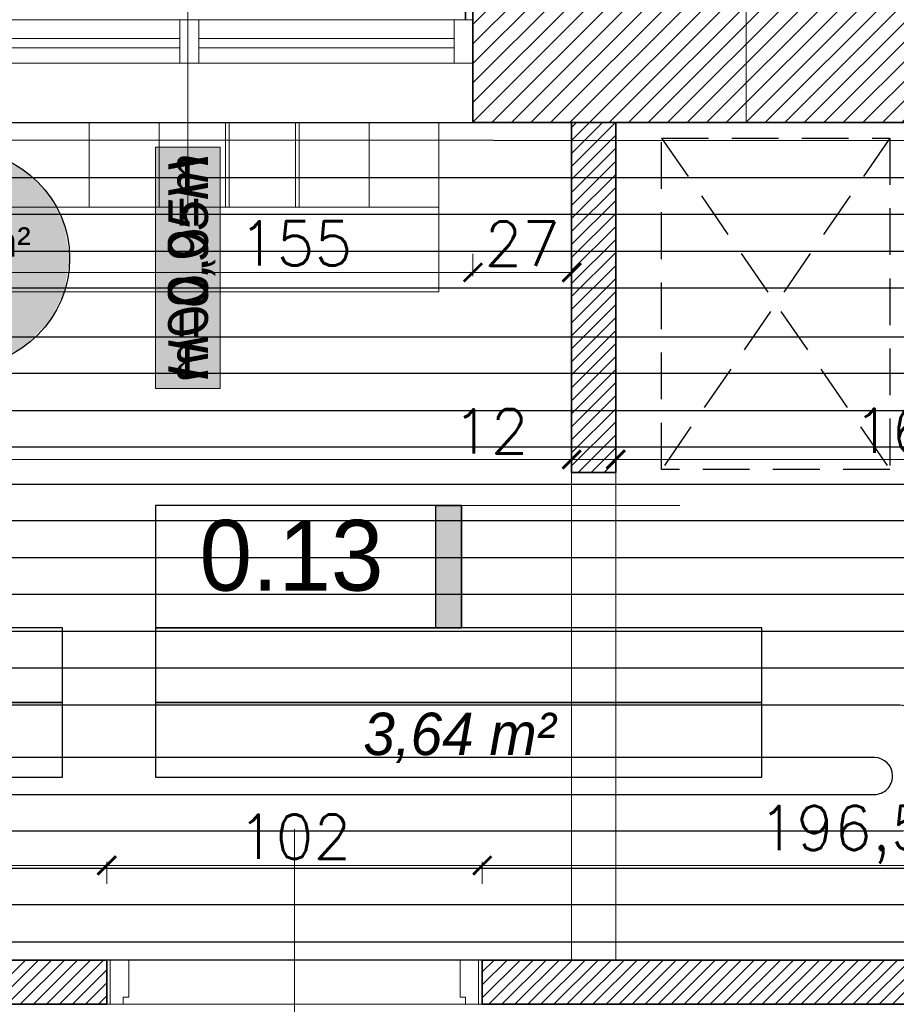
# Model space of a CAD drawing. Header units: millimetres. Extents: x -740 to 33545, y -26688 to 22494.
# Tile 159 of 256: x 10521 to 10759, y 10553 to 10820. Entities that reach past the tile are written whole.
import ezdxf
from ezdxf.enums import TextEntityAlignment as Align
from ezdxf.lldxf.tags import DXFTag

# ---------------------------------------------------------------- set-up
doc = ezdxf.new("R2010")
doc.units = ezdxf.units.MM
doc.header["$MEASUREMENT"] = 0
doc.linetypes.add('DASHED2', pattern=[9.525, 6.35, -3.175])
doc.layers.get('Defpoints').update_dxf_attribs({"color": 252})
for name, color, linetype in [('_I_EKO_PODKLAD 3', 252, 'Continuous'), ('stolarka', 252, 'Continuous'), ('tabelki opis', 252, 'Continuous')]:
    doc.layers.add(name, color=color, linetype=linetype)
for name, color, linetype, lineweight in [('A_istniejące ściany', 252, 'Continuous', 35), ('A_izolacja', 252, 'Continuous', 9), ('A_l.przerywana', 252, 'ICAD_ISO03W100', 9), ('A_opisy', 252, 'Continuous', 15), ('A_projektowane sciany', 252, 'Continuous', 35), ('A_wyposażenie', 252, 'Continuous', 9), ('A_ściany projektowane', 252, 'Continuous', 35), ('l.przerywana', 252, 'ICAD_ISO03W100', 5), ('l.wypełnien', 252, 'Continuous', 5), ('linia opisowa', 252, 'Continuous', 9), ('Nowe_820-G Rysunki Obrazki_Nr_pióra__1', 252, 'Continuous', 13), ('Nowe_820-G Rysunki Obrazki_Nr_pióra__23', 252, 'Continuous', 15), ('wymiarowanie', 252, 'Continuous', 9)]:
    doc.layers.add(name, color=color, linetype=linetype, lineweight=lineweight)
for name, color, linetype, lineweight, true_color in [('IS_Room (Automatic)', 7, 'Continuous', 25, 0x000000), ('IS_Strefa podłóg', 7, 'Continuous', 25, 0x008000), ('IS_Wężownica OChP', 7, 'Continuous', 25, 0x800080)]:
    doc.layers.add(name, color=color, linetype=linetype, lineweight=lineweight, true_color=true_color)
doc.styles.add('Arial_____', font='arial.ttf')
doc.styles.add('ARIALL', font='GOTHIC.TTF', dxfattribs={"height": 40})
doc.styles.add('styl2', font='simplex.shx')
tags = doc.linetypes.add('ICAD_ISO03W100', pattern=[30, 12, -18]).pattern_tags.tags
tags[6:7] = [DXFTag(74, 4), DXFTag(75, 0), DXFTag(340, '0'), DXFTag(46, 1.0), DXFTag(50, 0.0), DXFTag(44, 0.0), DXFTag(45, 0.0)]
tags[4:5] = [DXFTag(74, 4), DXFTag(75, 0), DXFTag(340, '0'), DXFTag(46, 1.0), DXFTag(50, 0.0), DXFTag(44, 0.0), DXFTag(45, 0.0)]
doc.dimstyles.new('Skala 1-50', dxfattribs={"dimtxt": 12, "dimasz": 5, "dimexe": 1, "dimexo": 1, "dimgap": 1.5, "dimtad": 1, "dimdec": 1, "dimrnd": 0.5, "dimtxsty": 'styl2', "dimblk": 'ARCHTICK', "dimcen": 5, "dimadec": 0, "dimazin": 0, "dimtfac": 1, "dimtdec": 1, "dimtmove": 1, "dimatfit": 3, "dimldrblk": 'ARCHTICK', "dimfxl": 0, "dimlwd": -1, "dimlwe": -1, "dimarcsym": 0})

# ---------------------------------------------------------------- blocks, each defined once
blk = doc.blocks.new('_ArchTick')
at = {"color": 0, "linetype": 'ByBlock', "const_width": 0.15}
blk.add_lwpolyline([(-0.5, -0.5), (0.5, 0.5)], dxfattribs=at)
blk = doc.blocks.new('*D2236')
at = {"layer": 'Defpoints', "color": 0}
for p in [(10670.47, 10729.71), (10292.43, 10720.98), (10670.47, 10700.5)]:
    blk.add_point(p, dxfattribs=at)
at = {"layer": 'wymiarowanie', "color": 0}
for p, q in [((10292.43, 10705.5), (10292.43, 10699.5)), ((10670.47, 10705.5), (10670.47, 10699.5)), ((10292.43, 10700.5), (10670.47, 10700.5))]:
    blk.add_line(p, q, dxfattribs=at)
at = {"layer": 'wymiarowanie', "color": 0, "xscale": 5, "yscale": 5, "zscale": 5, "rotation": 180}
blk.add_blockref('_ArchTick', (10292.43, 10700.5), dxfattribs=at)
at = {"layer": 'wymiarowanie', "color": 0, "xscale": 5, "yscale": 5, "zscale": 5}
blk.add_blockref('_ArchTick', (10670.47, 10700.5), dxfattribs=at)
at = {"layer": 'wymiarowanie', "color": 0, "insert": (10481.45, 10708.3), "char_height": 12, "attachment_point": 5, "style": 'styl2'}
blk.add_mtext('378', dxfattribs=at)
blk = doc.blocks.new('*D2237')
at = {"layer": 'Defpoints', "color": 0}
for p in [(10670.47, 10729.71), (10682.47, 10728.04), (10682.47, 10700.5)]:
    blk.add_point(p, dxfattribs=at)
at = {"layer": 'wymiarowanie', "color": 0}
for p, q in [((10670.47, 10705.5), (10670.47, 10699.5)), ((10682.47, 10705.5), (10682.47, 10699.5)), ((10670.47, 10700.5), (10639.24, 10700.5)), ((10670.47, 10700.5), (10682.47, 10700.5))]:
    blk.add_line(p, q, dxfattribs=at)
at = {"layer": 'wymiarowanie', "color": 0, "xscale": 5, "yscale": 5, "zscale": 5, "rotation": 180}
blk.add_blockref('_ArchTick', (10670.47, 10700.5), dxfattribs=at)
at = {"layer": 'wymiarowanie', "color": 0, "xscale": 5, "yscale": 5, "zscale": 5}
blk.add_blockref('_ArchTick', (10682.47, 10700.5), dxfattribs=at)
at = {"layer": 'wymiarowanie', "color": 0, "insert": (10648.49, 10708.15), "char_height": 12, "attachment_point": 5, "style": 'styl2'}
blk.add_mtext('12', dxfattribs=at)
blk = doc.blocks.new('*D2238')
at = {"layer": 'Defpoints', "color": 0}
for p in [(10682.47, 10728.04), (10842.47, 10722.7), (10842.47, 10700.5)]:
    blk.add_point(p, dxfattribs=at)
at = {"layer": 'wymiarowanie', "color": 0}
for p, q in [((10682.47, 10705.5), (10682.47, 10699.5)), ((10842.47, 10705.5), (10842.47, 10699.5)), ((10682.47, 10700.5), (10842.47, 10700.5))]:
    blk.add_line(p, q, dxfattribs=at)
at = {"layer": 'wymiarowanie', "color": 0, "xscale": 5, "yscale": 5, "zscale": 5, "rotation": 180}
blk.add_blockref('_ArchTick', (10682.47, 10700.5), dxfattribs=at)
at = {"layer": 'wymiarowanie', "color": 0, "xscale": 5, "yscale": 5, "zscale": 5}
blk.add_blockref('_ArchTick', (10842.47, 10700.5), dxfattribs=at)
at = {"layer": 'wymiarowanie', "color": 0, "insert": (10762.47, 10708.3), "char_height": 12, "attachment_point": 5, "style": 'styl2'}
blk.add_mtext('160', dxfattribs=at)
blk = doc.blocks.new('*D2591')
at = {"layer": 'Defpoints', "color": 0}
for p in [(10544.19, 10590.24), (10292.43, 10564.52), (10544.19, 10564.52)]:
    blk.add_point(p, dxfattribs=at)
at = {"layer": 'wymiarowanie', "color": 0}
for p, q in [((10292.43, 10585.24), (10292.43, 10591.24)), ((10292.43, 10590.24), (10544.19, 10590.24)), ((10544.19, 10585.24), (10544.19, 10591.24))]:
    blk.add_line(p, q, dxfattribs=at)
at = {"layer": 'wymiarowanie', "color": 0, "xscale": 5, "yscale": 5, "zscale": 5, "rotation": 180}
blk.add_blockref('_ArchTick', (10292.43, 10590.24), dxfattribs=at)
at = {"layer": 'wymiarowanie', "color": 0, "xscale": 5, "yscale": 5, "zscale": 5}
blk.add_blockref('_ArchTick', (10544.19, 10590.24), dxfattribs=at)
at = {"layer": 'wymiarowanie', "color": 0, "insert": (10418.31, 10598.04), "char_height": 12, "attachment_point": 5, "style": 'styl2'}
blk.add_mtext('252', dxfattribs=at)
blk = doc.blocks.new('*D2592')
at = {"layer": 'Defpoints', "color": 0}
for p in [(10646.19, 10590.24), (10544.19, 10564.52), (10646.19, 10564.52)]:
    blk.add_point(p, dxfattribs=at)
at = {"layer": 'wymiarowanie', "color": 0}
for p, q in [((10544.19, 10585.24), (10544.19, 10591.24)), ((10544.19, 10590.24), (10646.19, 10590.24)), ((10646.19, 10585.24), (10646.19, 10591.24))]:
    blk.add_line(p, q, dxfattribs=at)
at = {"layer": 'wymiarowanie', "color": 0, "xscale": 5, "yscale": 5, "zscale": 5, "rotation": 180}
blk.add_blockref('_ArchTick', (10544.19, 10590.24), dxfattribs=at)
at = {"layer": 'wymiarowanie', "color": 0, "xscale": 5, "yscale": 5, "zscale": 5}
blk.add_blockref('_ArchTick', (10646.19, 10590.24), dxfattribs=at)
at = {"layer": 'wymiarowanie', "color": 0, "insert": (10595.19, 10598.04), "char_height": 12, "attachment_point": 5, "style": 'styl2'}
blk.add_mtext('102', dxfattribs=at)
blk = doc.blocks.new('*D2593')
at = {"layer": 'Defpoints', "color": 0}
for p in [(10842.47, 10590.24), (10646.19, 10564.52), (10842.47, 10564.52)]:
    blk.add_point(p, dxfattribs=at)
at = {"layer": 'wymiarowanie', "color": 0}
for p, q in [((10646.19, 10585.24), (10646.19, 10591.24)), ((10646.19, 10590.24), (10842.47, 10590.24)), ((10842.47, 10585.24), (10842.47, 10591.24))]:
    blk.add_line(p, q, dxfattribs=at)
at = {"layer": 'wymiarowanie', "color": 0, "xscale": 5, "yscale": 5, "zscale": 5, "rotation": 180}
blk.add_blockref('_ArchTick', (10646.19, 10590.24), dxfattribs=at)
at = {"layer": 'wymiarowanie', "color": 0, "xscale": 5, "yscale": 5, "zscale": 5}
blk.add_blockref('_ArchTick', (10842.47, 10590.24), dxfattribs=at)
at = {"layer": 'wymiarowanie', "color": 0, "insert": (10744.33, 10598.58), "char_height": 12, "attachment_point": 5, "style": 'styl2'}
blk.add_mtext('196,5', dxfattribs=at)
blk = doc.blocks.new('*D2598')
at = {"layer": 'Defpoints', "color": 0}
for p in [(10488.71, 10774.55), (10643.65, 10774.55), (10643.65, 10751.3)]:
    blk.add_point(p, dxfattribs=at)
at = {"layer": 'wymiarowanie', "color": 0}
for p, q in [((10488.71, 10756.3), (10488.71, 10750.3)), ((10643.65, 10756.3), (10643.65, 10750.3)), ((10488.71, 10751.3), (10643.65, 10751.3))]:
    blk.add_line(p, q, dxfattribs=at)
at = {"layer": 'wymiarowanie', "color": 0, "xscale": 5, "yscale": 5, "zscale": 5, "rotation": 180}
blk.add_blockref('_ArchTick', (10488.71, 10751.3), dxfattribs=at)
at = {"layer": 'wymiarowanie', "color": 0, "xscale": 5, "yscale": 5, "zscale": 5}
blk.add_blockref('_ArchTick', (10643.65, 10751.3), dxfattribs=at)
at = {"layer": 'wymiarowanie', "color": 0, "insert": (10595.47, 10759.2), "char_height": 12, "attachment_point": 5, "style": 'styl2'}
blk.add_mtext('155', dxfattribs=at)
blk = doc.blocks.new('*D2599')
at = {"layer": 'Defpoints', "color": 0}
for p in [(10643.65, 10774.55), (10670.47, 10774.55), (10670.47, 10751.3)]:
    blk.add_point(p, dxfattribs=at)
at = {"layer": 'wymiarowanie', "color": 0}
for p, q in [((10643.65, 10756.3), (10643.65, 10750.3)), ((10670.47, 10756.3), (10670.47, 10750.3)), ((10643.65, 10751.3), (10670.47, 10751.3))]:
    blk.add_line(p, q, dxfattribs=at)
at = {"layer": 'wymiarowanie', "color": 0, "xscale": 5, "yscale": 5, "zscale": 5, "rotation": 180}
blk.add_blockref('_ArchTick', (10643.65, 10751.3), dxfattribs=at)
at = {"layer": 'wymiarowanie', "color": 0, "xscale": 5, "yscale": 5, "zscale": 5}
blk.add_blockref('_ArchTick', (10670.47, 10751.3), dxfattribs=at)
at = {"layer": 'wymiarowanie', "color": 0, "insert": (10657.06, 10759.1), "char_height": 12, "attachment_point": 5, "style": 'styl2'}
blk.add_mtext('27', dxfattribs=at)

msp = doc.modelspace()

# ---------------------------------------------------------------- hatches: boundary and pattern name
at = {"layer": 'A_opisy', "ltscale": 0.3}
msp.add_hatch(color=256, dxfattribs=at).paths.add_polyline_path([(10557.42, 10785.27), (10557.42, 10719.81), (10574.95, 10719.81), (10574.95, 10785.27)])
msp.add_hatch(color=256, dxfattribs=at).paths.add_polyline_path([(10557.42, 10785.27), (10557.42, 10719.81), (10574.95, 10719.81), (10574.95, 10785.27)])
msp.add_hatch(color=256, dxfattribs=at).paths.add_polyline_path([(10557.42, 10785.27), (10557.42, 10719.81), (10574.95, 10719.81), (10574.95, 10785.27)])
msp.add_hatch(color=256, dxfattribs=at).paths.add_polyline_path([(10557.42, 10785.27), (10557.42, 10719.81), (10574.95, 10719.81), (10574.95, 10785.27)])
at = {"layer": 'IS_Room (Automatic)', "lineweight": 50, "true_color": 0xffffff, "transparency": 33554687}
msp.add_hatch(color=7, dxfattribs=at).paths.add_polyline_path([(10534.09, 10755.09), (10532.65, 10764.16), (10528.48, 10772.34), (10521.99, 10778.83), (10513.81, 10783), (10504.74, 10784.44), (10495.67, 10783), (10487.49, 10778.83), (10480.99, 10772.34), (10476.82, 10764.16), (10475.39, 10755.09), (10476.82, 10746.02), (10480.99, 10737.83), (10487.49, 10731.34), (10495.67, 10727.17), (10504.74, 10725.74), (10513.81, 10727.17), (10521.99, 10731.34), (10528.48, 10737.83), (10532.65, 10746.02)])
at = {"layer": 'l.wypełnien'}
h = msp.add_hatch(dxfattribs=at)
h.set_pattern_fill('ANSI31', color=256, scale=30, style=0)
h.paths.add_polyline_path([(11009.41, 10808.08), (11009.41, 10791.99), (11103.57, 10791.99), (11103.57, 10816.54), (11178.57, 10816.54), (11178.57, 10791.99), (11191.45, 10791.99), (11191.45, 10834.32), (11169.43, 10834.32), (11169.43, 11134.32), (11169.43, 11331.32), (11249.87, 11331.32), (11249.87, 11346.56), (11249.87, 11358.41), (11249.87, 11374.5), (11169.43, 11374.5), (11126.25, 11374.5), (11126.25, 11134.32), (11126.25, 10834.32), (11009.41, 10834.32), (11009.41, 10819.93)])
h.paths.add_polyline_path([(11404.81, 11374.5), (11404.81, 11331.32), (11602.93, 11331.32), (11602.93, 11374.5)])
h.paths.add_polyline_path([(10316.23, 10791.99), (10406.43, 10791.99), (10425.43, 10791.99), (10444.43, 10791.99), (10463.43, 10791.99), (10488.71, 10791.99), (10488.71, 10808.08), (10488.71, 10819.93), (10488.71, 10834.32), (10316.23, 10834.32)])
h.paths.add_polyline_path([(10717.86, 10791.99), (10854.47, 10791.99), (10854.47, 10834.32), (10717.86, 10834.32)])
h.paths.add_polyline_path([(10643.65, 10834.32), (10643.65, 10819.93), (10643.65, 10808.08), (10643.65, 10791.99), (10717.86, 10791.99), (10717.86, 10834.32)])
h.paths.add_polyline_path([(11757.87, 11374.5), (11757.87, 11331.32), (11799.42, 11331.32), (11799.42, 11374.5)])
h.paths.add_polyline_path([(10280.43, 10834.32), (10280.43, 10791.99), (10316.23, 10791.99), (10316.23, 10834.32)])
h = msp.add_hatch(dxfattribs=at)
h.set_pattern_fill('ANSI31', color=256, scale=20, style=0)
h.paths.add_polyline_path([(10002.23, 10552.52), (10002.23, 10564.52), (10182.4, 10564.52), (10259.5, 10564.52), (10280.43, 10564.52), (10280.43, 10627.26), (10292.43, 10627.26), (10292.43, 10564.52), (10316.23, 10564.52), (10316.23, 10552.52)])
h.paths.add_polyline_path([(10544.19, 10552.52), (10544.19, 10564.52), (10316.23, 10564.52), (10292.43, 10564.52), (10316.23, 10564.52), (10316.23, 10564.52), (10316.23, 10552.52)])
h.paths.add_polyline_path([(10280.43, 10791.99), (10280.43, 10729.26), (10292.43, 10729.26), (10292.43, 10791.99)])
h = msp.add_hatch(dxfattribs=at)
h.set_pattern_fill('ANSI31', color=256, scale=20, style=0)
h.paths.add_polyline_path([(10646.19, 10552.52), (10646.19, 10564.52), (10842.47, 10564.52), (10842.47, 10574.52), (10854.47, 10574.52), (10854.47, 10564.52), (11082.39, 10564.52), (11082.53, 10574.58), (11094.39, 10574.58), (11094.39, 10552.52), (10854.92, 10552.52)])
h.paths.add_polyline_path([(10842.47, 10676.52), (10854.47, 10676.52), (10854.47, 10791.99), (10842.47, 10791.99)])
h.paths.add_polyline_path([(10670.47, 10696.99), (10682.47, 10696.99), (10682.47, 10791.99), (10670.47, 10791.99)])
h.paths.add_polyline_path([(11082.39, 10729.46), (11094.39, 10729.46), (11094.39, 10791.99), (11082.39, 10791.99)])
at = {"layer": 'tabelki opis'}
msp.add_hatch(color=256, dxfattribs=at).paths.add_polyline_path([(10640.57, 10654.76), (10640.57, 10688.03), (10633.6, 10688.03), (10633.6, 10654.76)])

# ---------------------------------------------------------------- linework, layer by layer
at = {"layer": '_I_EKO_PODKLAD 3', "linetype": 'DASHED2', "ltscale": 2}
for p, q in [((10756.91, 10787.78), (10694.91, 10697.78)), ((10694.91, 10787.78), (10756.91, 10697.78)), ((10756.91, 10787.78), (10694.91, 10697.78))]:
    msp.add_line(p, q, dxfattribs=at)
msp.add_lwpolyline([(10756.91, 10787.78), (10756.91, 10697.78), (10694.91, 10697.78), (10694.91, 10787.78)], close=True, dxfattribs=at)
msp.add_lwpolyline([(10756.91, 10787.78), (10756.91, 10697.78), (10694.91, 10697.78), (10694.91, 10787.78)], close=True, dxfattribs=at)
at = {"layer": 'A_istniejące ściany'}
for points in [[(10643.65, 10834.32), (10643.65, 10791.99)], [(10643.65, 10808.08), (10643.65, 10791.99)], [(10854.47, 10791.99), (10643.65, 10791.99)]]:
    msp.add_lwpolyline(points, dxfattribs=at)
at = {"layer": 'A_izolacja', "lineweight": 35}
msp.add_line((10641.65, 10819.93), (10641.65, 10854.32), dxfattribs=at)
at = {"layer": 'A_l.przerywana', "ltscale": 0.3}
msp.add_lwpolyline([(10643.65, 10791.99), (10488.71, 10791.99)], dxfattribs=at)
at = {"layer": 'A_opisy'}
for p, q in [((10566.18, 10901.06), (10566.18, 10767.59)), ((10595.19, 10545.11), (10595.19, 10600.11))]:
    msp.add_line(p, q, dxfattribs=at)
at = {"layer": 'A_opisy', "ltscale": 0.3}
msp.add_lwpolyline([(10557.42, 10785.27), (10557.42, 10719.81), (10574.95, 10719.81), (10574.95, 10785.27)], close=True, dxfattribs=at)
msp.add_lwpolyline([(10557.42, 10785.27), (10557.42, 10719.81), (10574.95, 10719.81), (10574.95, 10785.27)], close=True, dxfattribs=at)
msp.add_lwpolyline([(10557.42, 10785.27), (10557.42, 10719.81), (10574.95, 10719.81), (10574.95, 10785.27)], close=True, dxfattribs=at)
msp.add_lwpolyline([(10557.42, 10785.27), (10557.42, 10719.81), (10574.95, 10719.81), (10574.95, 10785.27)], close=True, dxfattribs=at)
at = {"layer": 'A_projektowane sciany'}
for points in [[(10292.43, 10564.52), (10544.19, 10564.52)], [(10646.19, 10564.52), (10842.47, 10564.52)], [(10544.19, 10552.52), (10002.23, 10552.52)], [(10854.92, 10552.52), (10646.19, 10552.52)]]:
    msp.add_lwpolyline(points, dxfattribs=at)
at = {"layer": 'A_wyposażenie', "ltscale": 2}
for points in [[(10463.43, 10791.99), (10463.43, 10768.99), (10577.43, 10768.99), (10577.43, 10791.99)], [(10463.43, 10791.99), (10463.43, 10768.99), (10577.43, 10768.99), (10577.43, 10791.99)], [(10463.43, 10768.99), (10463.43, 10745.99), (10634.43, 10745.99), (10634.43, 10768.99)], [(10463.43, 10768.99), (10463.43, 10745.99), (10634.43, 10745.99), (10634.43, 10768.99)]]:
    msp.add_lwpolyline(points, close=True, dxfattribs=at)
at = {"layer": 'A_wyposażenie', "ltscale": 0.5}
for points in [[(10539.43, 10791.99), (10539.43, 10768.99), (10558.43, 10768.99), (10558.43, 10791.99)], [(10595.47, 10791.99), (10595.47, 10768.99), (10576.47, 10768.99), (10576.47, 10791.99)], [(10577.43, 10791.99), (10577.43, 10768.99), (10596.43, 10768.99), (10596.43, 10791.99)], [(10577.43, 10791.99), (10577.43, 10768.99), (10596.43, 10768.99), (10596.43, 10791.99)], [(10596.43, 10791.99), (10596.43, 10768.99), (10615.43, 10768.99), (10615.43, 10791.99)], [(10596.43, 10791.99), (10596.43, 10768.99), (10615.43, 10768.99), (10615.43, 10791.99)], [(10615.43, 10791.99), (10615.43, 10768.99), (10634.43, 10768.99), (10634.43, 10791.99)]]:
    msp.add_lwpolyline(points, close=True, dxfattribs=at)
at = {"layer": 'A_ściany projektowane'}
for p, q in [((10670.47, 10791.99), (10670.47, 10696.99)), ((10682.47, 10791.99), (10682.47, 10696.99)), ((10544.19, 10564.52), (10544.19, 10552.52)), ((10646.19, 10564.52), (10646.19, 10552.52))]:
    msp.add_line(p, q, dxfattribs=at)
msp.add_lwpolyline([(10670.47, 10696.99), (10682.47, 10696.99)], dxfattribs=at)
at = {"layer": 'IS_Room (Automatic)'}
msp.add_circle((10504.74, 10755.09), 29.35, dxfattribs=at)
at = {"layer": 'IS_Strefa podłóg', "extrusion": (0, 4.12545e-60, -1)}
msp.add_lwpolyline([(-10292.62, 10792.05), (-10452.6, 10792.05), (-10452.6, 10697.02), (-10464.6, 10697.02), (-10464.6, 10792.05), (-10842.6, 10792.05), (-10842.6, 10564.52), (-10292.62, 10564.52)], close=True, dxfattribs=at)
at = {"layer": 'IS_Wężownica OChP', "color": 52, "true_color": 0xc8c800, "transparency": 33554687}
for points in [[(10837.6, 10737.94), (10837.6, 10779.05, 0.414089), (10829.61, 10787.05), (10468.78, 10787.21)], [(10487.61, 10777.05), (10819.6, 10777.05, -0.414212), (10827.6, 10769.05), (10827.6, 10732.94)], [(10305.62, 10693.83), (10809.6, 10693.83, 0.414215), (10817.6, 10701.83), (10817.6, 10759.05, 0.414212), (10809.6, 10767.05), (10497.61, 10767.05, 0.414214)], [(10507.61, 10757.05), (10799.6, 10757.05, -0.414211), (10807.6, 10749.05), (10807.6, 10711.83, -0.414216), (10799.6, 10703.83), (10487.61, 10703.83, -0.414213)], [(10497.61, 10713.83), (10789.6, 10713.83, 0.414216), (10797.6, 10721.83), (10797.6, 10739.05, 0.414212), (10789.6, 10747.05), (10516.08, 10747.05, 0.414214)], [(10516.08, 10733.83), (10782.7, 10733.83, -0.414212), (10787.6, 10728.93), (10787.6, 10728.73, -0.414216), (10782.7, 10723.83), (10507.61, 10723.83, -0.414213)]]:
    msp.add_lwpolyline(points, format="xyb", dxfattribs=at)
at = {"layer": 'IS_Wężownica OChP', "color": 92, "true_color": 0x00c800, "transparency": 33554687, "extrusion": (0, 0, -1)}
for points in [[(-10830.11, 10663.83), (-10823.73, 10663.83, 0.41421), (-10817.61, 10669.96), (-10817.61, 10675.83, -0.414213), (-10809.61, 10683.83), (-10305.62, 10683.83, -0.414221)], [(-10315.62, 10673.83), (-10799.61, 10673.83, 0.414213), (-10807.61, 10665.83), (-10807.61, 10661.83, -0.414211), (-10815.61, 10653.83), (-10825.11, 10653.83)], [(-10305.62, 10569.52), (-10829.61, 10569.52, -0.414215), (-10837.61, 10577.52), (-10837.61, 10635.83, -0.414213), (-10829.61, 10643.83), (-10805.61, 10643.83, 0.414213), (-10797.61, 10651.83), (-10797.61, 10655.83, -0.414213), (-10789.61, 10663.83), (-10325.62, 10663.83, -0.41422)], [(-10335.62, 10653.83), (-10779.61, 10653.83, 0.414213), (-10787.61, 10645.83), (-10787.61, 10641.83, -0.414213), (-10795.61, 10633.83), (-10819.61, 10633.83, 0.414213), (-10827.61, 10625.83), (-10827.61, 10587.52, 0.414215), (-10819.61, 10579.52), (-10315.62, 10579.52, 0.414204)], [(-10325.62, 10589.52), (-10809.6, 10589.52, -0.414215), (-10817.6, 10597.52), (-10817.6, 10615.83, -0.414213), (-10809.6, 10623.83), (-10785.61, 10623.83, 0.414213), (-10777.61, 10631.83), (-10777.61, 10635.83, -0.414213), (-10769.61, 10643.83), (-10345.62, 10643.83, -0.414218)], [(-10354.64, 10633.83), (-10759.61, 10633.83, 0.414213), (-10767.61, 10625.83), (-10767.61, 10607.52, 0.414215), (-10759.61, 10599.52), (-10335.62, 10599.52, 0.414205)], [(-10345.62, 10609.52), (-10752.71, 10609.52, -0.414215), (-10757.61, 10614.42), (-10757.61, 10614.62, -0.414212), (-10752.71, 10619.52), (-10354.64, 10619.52, 0.414203)]]:
    msp.add_lwpolyline(points, format="xyb", dxfattribs=at)
at = {"layer": 'l.przerywana', "ltscale": 0.3}
for points in [[(10682.47, 10696.99), (10670.47, 10696.99), (10670.47, 10564.52), (10682.47, 10564.52)], [(10646.19, 10564.52), (10544.19, 10564.52), (10544.19, 10552.52), (10646.19, 10552.52)]]:
    msp.add_lwpolyline(points, close=True, dxfattribs=at)
msp.add_lwpolyline([(10544.19, 10564.52), (10646.19, 10564.52), (10646.19, 10552.52)], dxfattribs=at)
at = {"layer": 'linia opisowa'}
msp.add_lwpolyline([(10717.86, 10931.91), (10717.86, 10791.99)], dxfattribs=at)
at = {"layer": 'Nowe_820-G Rysunki Obrazki_Nr_pióra__1', "linetype": 'Continuous', "lineweight": 13}
for points in [[(10643.65, 10834.32), (10643.65, 10819.93)], [(10493.79, 10819.93), (10564.07, 10819.93)], [(10569.15, 10819.93), (10638.57, 10819.93)], [(10564.07, 10808.08), (10493.79, 10808.08)], [(10638.57, 10808.08), (10569.15, 10808.08)]]:
    msp.add_lwpolyline(points, dxfattribs=at)
at = {"layer": 'Nowe_820-G Rysunki Obrazki_Nr_pióra__23', "linetype": 'Continuous', "lineweight": 15}
for points in [[(10569.15, 10819.93), (10564.07, 10819.93)], [(10564.07, 10819.93), (10564.07, 10808.08)], [(10569.15, 10808.08), (10569.15, 10819.93)], [(10643.65, 10819.93), (10638.57, 10819.93)], [(10638.57, 10819.93), (10638.57, 10808.08)], [(10643.65, 10808.08), (10643.65, 10819.93)], [(10564.07, 10814.85), (10493.79, 10814.85)], [(10564.07, 10812.31), (10564.07, 10814.85)], [(10638.57, 10814.85), (10569.15, 10814.85)], [(10569.15, 10814.85), (10569.15, 10812.31)], [(10638.57, 10812.31), (10638.57, 10814.85)], [(10493.79, 10812.31), (10564.07, 10812.31)], [(10569.15, 10812.31), (10638.57, 10812.31)], [(10564.07, 10808.08), (10569.15, 10808.08)], [(10638.57, 10808.08), (10643.65, 10808.08)], [(10643.65, 10791.99), (10854.47, 10791.99)]]:
    msp.add_lwpolyline(points, dxfattribs=at)
at = {"layer": 'stolarka', "lineweight": 9}
for points in [[(10550.19, 10554.5), (10548.68, 10554.5), (10548.68, 10552.52), (10545.14, 10552.52), (10545.14, 10564.52), (10550.19, 10564.52), (10550.19, 10554.5)], [(10640.14, 10554.5), (10641.66, 10554.5), (10641.66, 10552.52), (10645.19, 10552.52), (10645.19, 10564.52), (10640.14, 10564.52), (10640.14, 10554.5)]]:
    msp.add_lwpolyline(points, dxfattribs=at)
at = {"layer": 'tabelki opis'}
for points in [[(10640.57, 10688.03), (10557.41, 10688.03), (10557.41, 10654.76), (10640.57, 10654.76), (10640.57, 10688.03)], [(10367.41, 10634.49), (10532.15, 10634.49), (10532.15, 10654.76), (10367.41, 10654.76), (10367.41, 10634.49)], [(10557.41, 10634.49), (10722.14, 10634.49), (10722.14, 10654.76), (10557.41, 10654.76), (10557.41, 10634.49)], [(10367.41, 10614.21), (10532.15, 10614.21), (10532.15, 10634.49), (10367.41, 10634.49), (10367.41, 10614.21)], [(10557.41, 10614.21), (10722.14, 10614.21), (10722.14, 10634.49), (10557.41, 10634.49), (10557.41, 10614.21)]]:
    msp.add_lwpolyline(points, dxfattribs=at)
msp.add_lwpolyline([(10640.57, 10654.76), (10633.6, 10654.76), (10633.6, 10688.03), (10640.57, 10688.03)], close=True, dxfattribs=at)
at = {"layer": 'wymiarowanie'}
msp.add_line((10619.98, 10688.03), (10699.87, 10688.03), dxfattribs=at)

# ---------------------------------------------------------------- texts
at = {"layer": 'A_opisy', "ltscale": 0.3, "insert": (10560.87, 10721.92), "char_height": 10.8, "width": 109.7533, "attachment_point": 1, "rotation": 90, "style": 'ARIALL'}
msp.add_mtext('{\\fArial|b0|i1|c238|p34;H=0,95m}', dxfattribs=at)
at = {"layer": 'A_opisy', "ltscale": 0.3, "extrusion": (0, 0, -1), "insert": (10560.87, 10783.15), "char_height": 10.8, "width": 109.7533, "attachment_point": 1, "text_direction": (0, -1, 0), "style": 'ARIALL'}
msp.add_mtext('{\\fArial|b0|i1|c238|p34;H=0,00m}', dxfattribs=at)
at = {"layer": 'IS_Room (Automatic)', "style": 'Arial_____'}
msp.add_text('8,60 m²', height=8, dxfattribs=at).set_placement((10504.6, 10759.55), align=Align.MIDDLE_CENTER)
at = {"layer": 'tabelki opis', "attachment_point": 1}
for s, insert, char_height, width in [('{\\fCentury Gothic|b0|i0|c238|p34;0.13}', (10569.37, 10684.07), 19.2, 56.7), ('\\pi31.71072;{\\fCentury Gothic|b0|i1|c238|p34;SZATNIA DZIECI}', (10367.41, 10652), 10.24, 164.736), ('{\\fCentury Gothic|b0|i1|c238|p34;3,64 m²}', (10613.87, 10631.72), 11.52, 68.7387)]:
    msp.add_mtext(s, dxfattribs=dict(at, insert=insert, char_height=char_height, width=width))
at = {"layer": 'wymiarowanie', "insert": (5416.61, 10685.24), "char_height": 12, "width": 621.5287, "attachment_point": 1}
msp.add_mtext('\\pi202.60874;{\\fCentury Gothic|b0|i0|c238|p34;Pokrycie dachowe projektowana blachodachówka}\\P\\pi470.78474;{\\fCentury Gothic|b0|i0|c238|p34;w kolorze RAL 7016}', dxfattribs=at)

# ---------------------------------------------------------------- dimensions: what is measured, and where the dimension line sits
at = {"layer": 'wymiarowanie'}
for base, p1, p2, picture, middle in [((10643.65, 10751.3), (10488.71, 10774.55), (10643.65, 10774.55), '*D2598', (10595.47, 10751.55)), ((10682.47, 10700.5), (10670.47, 10729.71), (10682.47, 10728.04), '*D2237', (10648.49, 10701.64))]:
    dim = msp.add_linear_dim(base=base, p1=p1, p2=p2, dimstyle='Skala 1-50', dxfattribs=at)
    dim.commit()
    dim.dimension.update_dxf_attribs({"geometry": picture, "text_midpoint": middle, "dimtype": 160})
for base, p1, p2, picture, middle in [((10670.47, 10751.3), (10643.65, 10774.55), (10670.47, 10774.55), '*D2599', (10657.06, 10759.1)), ((10670.47, 10700.5), (10292.43, 10720.98), (10670.47, 10729.71), '*D2236', (10481.45, 10708.3)), ((10842.47, 10700.5), (10682.47, 10728.04), (10842.47, 10722.7), '*D2238', (10762.47, 10708.3)), ((10544.19, 10590.24), (10292.43, 10564.52), (10544.19, 10564.52), '*D2591', (10418.31, 10598.04)), ((10646.19, 10590.24), (10544.19, 10564.52), (10646.19, 10564.52), '*D2592', (10595.19, 10598.04)), ((10842.47, 10590.24), (10646.19, 10564.52), (10842.47, 10564.52), '*D2593', (10744.33, 10598.58))]:
    dim = msp.add_linear_dim(base=base, p1=p1, p2=p2, dimstyle='Skala 1-50', dxfattribs=at)
    dim.commit()
    dim.dimension.update_dxf_attribs({"geometry": picture, "text_midpoint": middle})

# ---------------------------------------------------------------- next in the draw order: texts
at = {"layer": 'A_opisy', "ltscale": 0.3, "insert": (10595.19, 10532.82), "char_height": 8, "width": 26, "attachment_point": 5, "rotation": 90, "bg_fill": 2}
msp.add_mtext('\\pi3.19200;{\\fCentury Gothic|b0|i0|c238|p0;90}\\P{\\fCentury Gothic|b0|i0|c238|p0;200}', dxfattribs=at)

doc.saveas('drawing.dxf')
